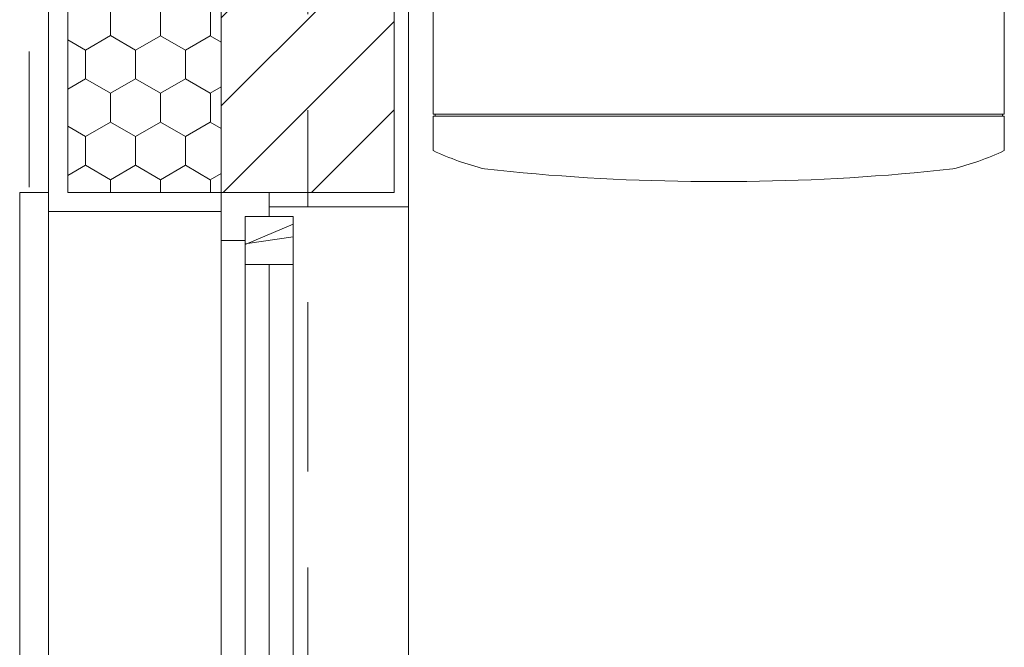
# Model space of a CAD drawing. Extents: x 5465377 to 5465550, y 5925276 to 5925338.
# Tile 6 of 182: x 5465378.549 to 5465379.575, y 5925284.582 to 5925285.235. Entities that reach past the tile are written whole.
import ezdxf

# ---------------------------------------------------------------- set-up
doc = ezdxf.new("R2010")
doc.units = 0
doc.header["$MEASUREMENT"] = 0
doc.linetypes.add('Krawędzie ukryte', pattern=[0.19561111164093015, 0.1411111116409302, -0.05449999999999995])
doc.linetypes.add('Kropki i Kreski', pattern=[0.33513888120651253, 0.1763888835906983, -0.08819444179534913, 0, -0.07055555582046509])
doc.layers.add('_ARCH_Sciany', color=7, linetype='Continuous')
doc.layers.add('EGBD03', color=7, linetype='Continuous')
for name, color, linetype, lineweight in [('_ARCH_Sciany_Nr_Pióra__141', 7, 'Continuous', 0), ('_ARCH_Sciany_Nr_Pióra__142', 7, 'Continuous', 18), ('EGBD03_Nr_Pióra__141', 7, 'Continuous', 0), ('IS_CO URZĄDZENIA_Nr_Pióra__141', 7, 'Continuous', 0), ('Okna ArchiCADa_Nr_Pióra__103', 31, 'Continuous', 15), ('Okna ArchiCADa_Nr_Pióra__141', 7, 'Continuous', 0)]:
    doc.layers.add(name, color=color, linetype=linetype, lineweight=lineweight)
pattern_1 = [(90.00000000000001, (5464021.330722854, 5925651.473568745), (-0.0649999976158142, 0), []), (45.00000000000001, (5464021.330722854, 5925651.473568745), (-0.0649999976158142, 0.06499999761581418), [])]

# ---------------------------------------------------------------- blocks, each defined once
blk = doc.blocks.new('O1 rozwierane 12_2', base_point=(5464021.330722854, 5925651.473568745))
at = {"layer": 'Okna ArchiCADa_Nr_Pióra__103', "linetype": 'Continuous'}
h = blk.add_hatch(dxfattribs=at)
h.set_pattern_fill('cegła_szamotowa', color=256, style=0, pattern_type=2)
h.set_pattern_definition(pattern_1)
h.paths.add_polyline_path([(5464020.855722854, 5925651.398568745), (5464020.905722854, 5925651.398568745), (5464020.905722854, 5925651.448568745), (5464020.855722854, 5925651.448568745)], flags=0)
h = blk.add_hatch(dxfattribs=at)
h.set_pattern_fill('cegła_szamotowa', color=256, style=0, pattern_type=2)
h.set_pattern_definition(pattern_1)
h.paths.add_polyline_path([(5464021.805722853, 5925651.448568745), (5464021.755722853, 5925651.448568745), (5464021.755722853, 5925651.398568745), (5464021.805722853, 5925651.398568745)], flags=0)
at = {"layer": 'Okna ArchiCADa_Nr_Pióra__141', "linetype": 'Continuous'}
for p, q in [((5464020.830722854, 5925651.653568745), (5464020.830722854, 5925651.683568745)), ((5464020.830722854, 5925651.683568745), (5464021.830722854, 5925651.683568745)), ((5464021.830722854, 5925651.683568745), (5464021.830722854, 5925651.653568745)), ((5464020.850722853, 5925651.653568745), (5464021.810722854, 5925651.653568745)), ((5464020.880722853, 5925651.473568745), (5464020.830722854, 5925651.473568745)), ((5464020.830722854, 5925651.473568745), (5464020.830722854, 5925651.423568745)), ((5464020.830722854, 5925651.473568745), (5464020.830722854, 5925651.423568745)), ((5464020.880722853, 5925651.448568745), (5464020.880722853, 5925651.473568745)), ((5464021.780722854, 5925651.473568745), (5464020.880722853, 5925651.473568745)), ((5464021.830722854, 5925651.473568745), (5464021.780722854, 5925651.473568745)), ((5464021.780722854, 5925651.473568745), (5464021.780722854, 5925651.448568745)), ((5464021.830722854, 5925651.423568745), (5464021.830722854, 5925651.473568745)), ((5464021.830722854, 5925651.473568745), (5464021.830722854, 5925651.423568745)), ((5464020.855722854, 5925651.423568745), (5464020.855722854, 5925651.448568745)), ((5464020.855722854, 5925651.448568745), (5464020.880722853, 5925651.448568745)), ((5464020.905722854, 5925651.448568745), (5464020.855722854, 5925651.448568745)), ((5464020.855722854, 5925651.448568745), (5464020.855722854, 5925651.398568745)), ((5464020.905722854, 5925651.448568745), (5464021.755722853, 5925651.448568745)), ((5464020.905722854, 5925651.398568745), (5464020.905722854, 5925651.448568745)), ((5464021.805722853, 5925651.448568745), (5464021.755722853, 5925651.448568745)), ((5464021.755722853, 5925651.448568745), (5464021.755722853, 5925651.398568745)), ((5464021.780722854, 5925651.448568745), (5464021.805722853, 5925651.448568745)), ((5464021.805722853, 5925651.448568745), (5464021.805722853, 5925651.423568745)), ((5464021.805722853, 5925651.398568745), (5464021.805722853, 5925651.448568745)), ((5464020.830722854, 5925651.423568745), (5464020.855722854, 5925651.423568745)), ((5464020.905722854, 5925651.423568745), (5464021.755722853, 5925651.423568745)), ((5464021.805722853, 5925651.423568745), (5464021.830722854, 5925651.423568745)), ((5464020.855722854, 5925651.398568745), (5464020.905722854, 5925651.398568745)), ((5464020.905722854, 5925651.398568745), (5464021.755722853, 5925651.398568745)), ((5464020.905722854, 5925651.398568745), (5464021.755722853, 5925651.398568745)), ((5464021.755722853, 5925651.398568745), (5464021.805722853, 5925651.398568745)), ((5464020.845722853, 5925651.278568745), (5464021.815722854, 5925651.278568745)), ((5464020.845722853, 5925651.278568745), (5464021.815722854, 5925651.278568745))]:
    blk.add_line(p, q, dxfattribs=at)
blk = doc.blocks.new('Ściana_436', base_point=(5465378.954072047, 5925288.725332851))
at = {"layer": '_ARCH_Sciany_Nr_Pióra__141', "linetype": 'Continuous'}
h = blk.add_hatch(dxfattribs=at)
h.set_pattern_fill('Styropian2', color=256, style=0, pattern_type=2)
h.set_pattern_definition([(90.00000000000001, (5464021.330722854, 5925651.473568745), (-0.05196152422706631, 0), [0.03, -0.06]), (90.00000000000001, (5464021.304742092, 5925651.518568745), (-0.05196152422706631, 0), [0.03, -0.06]), (150.0000000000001, (5464021.330722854, 5925651.503568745), (0.02598076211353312, 0.04500000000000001), [0.03, -0.06]), (150.0000000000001, (5464021.27876133, 5925651.503568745), (0.02598076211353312, 0.04500000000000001), [0.03, -0.06]), (-149.9999999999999, (5464021.330722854, 5925651.473568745), (-0.0259807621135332, 0.04499999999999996), [0.03, -0.05999999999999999]), (-149.9999999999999, (5464021.27876133, 5925651.473568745), (-0.0259807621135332, 0.04499999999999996), [0.03, -0.05999999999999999])])
h.paths.add_polyline_path([(5465378.599072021, 5925285.055332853), (5465378.759072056, 5925285.055332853), (5465378.759072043, 5925285.925332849), (5465378.599072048, 5925285.925332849)], flags=0)
h = blk.add_hatch(dxfattribs=at)
h.set_pattern_fill('cegła_zwykła', color=256, style=0, pattern_type=2)
h.set_pattern_definition([(45, (5464021.330722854, 5925651.473568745), (-0.04596193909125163, 0.04596193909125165), [])])
h.paths.add_polyline_path([(5465378.759072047, 5925285.79033285), (5465378.759072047, 5925285.055332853), (5465378.809072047, 5925285.055332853), (5465378.939072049, 5925285.055332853), (5465378.93907206, 5925285.79033285)], flags=0)
for p, q in [((5465378.579072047, 5925285.92533285), (5465378.579072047, 5925285.055332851)), ((5465378.599072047, 5925285.92533285), (5465378.599072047, 5925285.055332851)), ((5465378.954072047, 5925285.055332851), (5465378.954072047, 5925285.77533285)), ((5465378.579072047, 5925285.055332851), (5465378.579072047, 5925285.03533285)), ((5465378.599072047, 5925285.055332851), (5465378.759072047, 5925285.055332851)), ((5465378.759072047, 5925285.055332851), (5465378.759072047, 5925285.03533285)), ((5465378.759072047, 5925285.055332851), (5465378.809072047, 5925285.055332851)), ((5465378.809072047, 5925285.055332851), (5465378.809072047, 5925285.04033285)), ((5465378.954072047, 5925285.055332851), (5465378.954072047, 5925285.04033285)), ((5465378.579072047, 5925285.03533285), (5465378.759072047, 5925285.03533285)), ((5465378.954072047, 5925285.04033285), (5465378.809072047, 5925285.04033285))]:
    blk.add_line(p, q, dxfattribs=at)
at = {"layer": '_ARCH_Sciany_Nr_Pióra__142', "linetype": 'Continuous'}
for p, q in [((5465378.759072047, 5925285.79033285), (5465378.759072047, 5925285.055332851)), ((5465378.939072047, 5925285.055332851), (5465378.939072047, 5925285.79033285)), ((5465378.939072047, 5925285.055332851), (5465378.809072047, 5925285.055332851))]:
    blk.add_line(p, q, dxfattribs=at)
at = {"layer": 'Okna ArchiCADa_Nr_Pióra__141', "linetype": 'Continuous', "xscale": -1, "rotation": 90.00000000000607}
blk.add_blockref('O1 rozwierane 12_2', (5465378.759072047, 5925284.555332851), dxfattribs=at)
blk = doc.blocks.new('Ściana_486', base_point=(5465378.579072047, 5925285.055332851))
at = {"layer": '_ARCH_Sciany_Nr_Pióra__141', "linetype": 'Krawędzie ukryte'}
for p, q in [((5465378.579072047, 5925285.92533285), (5465378.559072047, 5925285.92533285)), ((5465378.559072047, 5925285.92533285), (5465378.559072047, 5925285.055332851)), ((5465378.579072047, 5925285.055332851), (5465378.579072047, 5925285.92533285)), ((5465378.559072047, 5925285.055332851), (5465378.579072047, 5925285.055332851))]:
    blk.add_line(p, q, dxfattribs=at)
blk = doc.blocks.new('Linia_137407', base_point=(5465378.849072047, 5925290.306363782))
at = {"layer": 'EGBD03_Nr_Pióra__141', "linetype": 'Kropki i Kreski'}
blk.add_line((5465378.849072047, 5925290.181363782), (5465378.849072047, 5925280.673500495), dxfattribs=at)

msp = doc.modelspace()

# ---------------------------------------------------------------- linework, layer by layer
at = {"layer": 'IS_CO URZĄDZENIA_Nr_Pióra__141', "linetype": 'Continuous'}
for p, q in [((5465378.979724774, 5925285.721858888), (5465378.979724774, 5925285.136858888)), ((5465379.574724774, 5925285.136858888), (5465379.574724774, 5925285.721858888)), ((5465379.574724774, 5925285.136858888), (5465378.979724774, 5925285.136858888)), ((5465379.574724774, 5925285.134858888), (5465378.979724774, 5925285.134858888)), ((5465378.979724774, 5925285.098858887), (5465378.979724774, 5925285.134858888)), ((5465378.981724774, 5925285.134858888), (5465378.981724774, 5925285.136858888)), ((5465379.572724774, 5925285.136858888), (5465379.572724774, 5925285.134858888)), ((5465379.574724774, 5925285.134858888), (5465379.574724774, 5925285.098858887)), ((5465379.306392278, 5925285.066858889), (5465379.248057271, 5925285.066858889))]:
    msp.add_line(p, q, dxfattribs=at)
for centre, radius, start, end in [((5465379.102417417, 5925285.360601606), 0.2890721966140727, 244.8850318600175, 256.1887922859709), ((5465379.452032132, 5925285.360601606), 0.2890721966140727, 283.8112075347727, 295.1149681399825), ((5465379.268654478, 5925287.180945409), 2.114186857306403, 263.6114749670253, 269.4417941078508), ((5465379.285795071, 5925287.180945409), 2.114186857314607, 270.5582059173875, 276.3885250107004)]:
    msp.add_arc(centre, radius, start, end, dxfattribs=at)

# ---------------------------------------------------------------- block references
at = {"layer": '_ARCH_Sciany'}
for name, p in [('Ściana_436', (5465378.954072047, 5925288.725332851)), ('Ściana_486', (5465378.579072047, 5925285.055332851))]:
    msp.add_blockref(name, p, dxfattribs=at)
at = {"layer": 'EGBD03', "linetype": 'Kropki i Kreski'}
msp.add_blockref('Linia_137407', (5465378.849072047, 5925290.306363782), dxfattribs=at)

doc.saveas('drawing.dxf')
